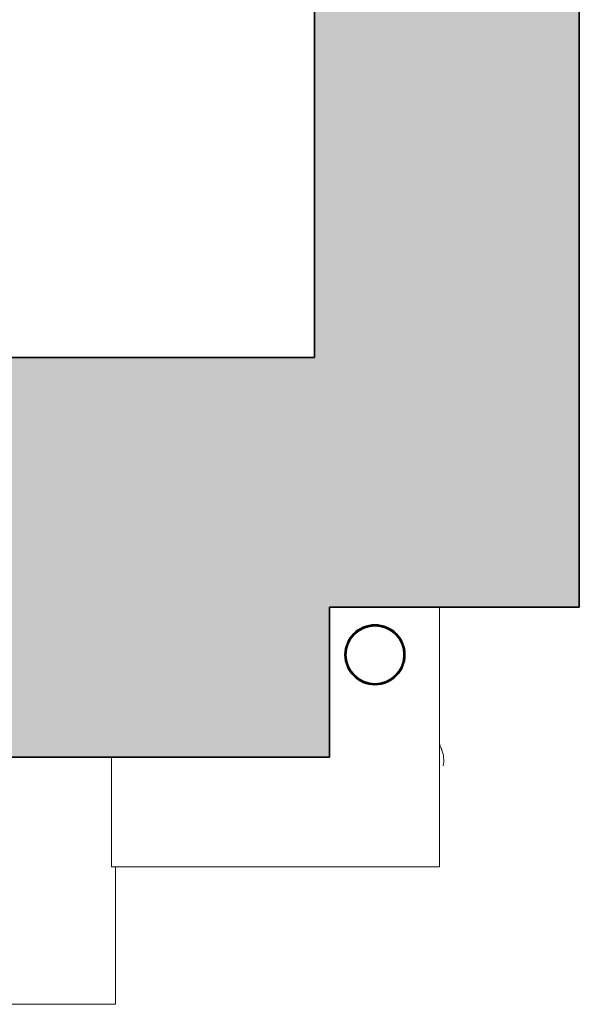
# Model space of a CAD drawing. Header units: metres. Extents: x -0.2 to 46.9, y -0.5 to 28.
# Tile 27 of 30: x 38.6 to 39.8, y -0.5 to 1.5. Entities that reach past the tile are written whole.
import ezdxf

# ---------------------------------------------------------------- set-up
doc = ezdxf.new("R2010")
doc.units = ezdxf.units.M
doc.layers.add('AV-SRAFY', color=7, linetype='Continuous', lineweight=35)
doc.layers.add('AV-STAVBA', color=7, linetype='Continuous', lineweight=18)

# ---------------------------------------------------------------- blocks, each defined once
blk = doc.blocks.new('GM_Detový svod_04 - GM_Detový svod_04-1507001-3NP')
at = {"layer": 'AV-STAVBA', "color": 254, "true_color": 0xcccccc, "flags": 128}
blk.add_lwpolyline([(39.4899, 0.0419), (39.4898, 0.0419), (39.4898, 0.0421), (39.4896, 0.0424), (39.4895, 0.0429), (39.4893, 0.0435), (39.489, 0.0442), (39.4887, 0.045), (39.4884, 0.0459), (39.488, 0.047), (39.4876, 0.0482), (39.4871, 0.0495), (39.4866, 0.0509), (39.486, 0.0524), (39.4854, 0.0541), (39.4848, 0.0557)], dxfattribs=at)
at = {"layer": 'AV-STAVBA', "color": 254, "lineweight": 35, "true_color": 0xcccccc}
for radius, start, end in [(0.06, 360, 180), (0.058, 360, 180), (0.06, 180, 360), (0.058, 180, 360)]:
    blk.add_arc((39.3559, 0.2332), radius, start, end, dxfattribs=at)
at = {"layer": 'AV-STAVBA', "color": 254, "true_color": 0xcccccc}
blk.add_arc((39.4335, 0.0213), 0.06, 350, 20, dxfattribs=at)
blk = doc.blocks.new('Podokenní římsa 3NP - Podokenní římsa 3NP-1611802-3NP')
at = {"layer": 'AV-STAVBA', "color": 254, "true_color": 0xcccccc}
for p, q in [((39.4848, 0.3282), (39.4848, -0.1918)), ((38.8287, -0.1918), (38.8287, 0.0282)), ((38.8287, -0.1918), (39.4848, -0.1918))]:
    blk.add_line(p, q, dxfattribs=at)
blk = doc.blocks.new('Šambrána krajní_2NP1 - Šambrána krajní_2NP-1630025-3NP')
at = {"layer": 'AV-STAVBA', "color": 254, "true_color": 0xcccccc}
for p, q in [((38.8365, -0.4668), (38.8365, -0.1918)), ((34.6125, -0.4668), (38.8365, -0.4668))]:
    blk.add_line(p, q, dxfattribs=at)
blk = doc.blocks.new('D0089 - 1514 - OÚPSŘ_Benešova_rvt-1-3NP')
at = {"layer": 'AV-SRAFY', "lineweight": 18, "true_color": 0xcccccc}
blk.add_hatch(color=254, dxfattribs=at).paths.add_polyline_path([(39.2348, 0.8282), (39.7648, 0.8282), (39.7648, 14.7482), (39.2348, 14.7482), (39.2348, 1.2801)])
h = blk.add_hatch(color=254, dxfattribs=at)
h.paths.add_polyline_path([(33.9791, 0.0282), (35.5198, 0.0282), (35.5198, 0.4482), (35.4698, 0.4482), (35.4698, 0.4982), (35.4198, 0.4982), (35.3798, 0.8282), (33.9791, 0.8282), (33.9791, 0.3582)])
h.paths.add_polyline_path([(38.0721, 0.0282), (39.2648, 0.0282), (39.2648, 0.3282), (39.7648, 0.3282), (39.7648, 0.8282), (38.0598, 0.8282), (38.0198, 0.4982), (37.9698, 0.4982), (37.9698, 0.4482), (37.9198, 0.4482), (37.9198, 0.0282)])
at = {"layer": 'AV-STAVBA', "color": 254, "lineweight": 35, "true_color": 0xcccccc}
for p, q in [((39.7648, 0.8282), (39.7648, 14.7482)), ((39.2348, 7.6982), (39.2348, 0.8282)), ((39.2348, 0.8282), (38.0598, 0.8282)), ((39.7648, 0.3282), (39.7648, 0.8282)), ((39.2648, 0.0282), (39.2648, 0.3282)), ((39.2648, 0.3282), (39.7648, 0.3282)), ((37.9198, 0.0282), (39.2648, 0.0282))]:
    blk.add_line(p, q, dxfattribs=at)
at = {"layer": 'AV-STAVBA', "color": 254, "lineweight": 18, "true_color": 0xcccccc}
for name in ['Podokenní římsa 3NP - Podokenní římsa 3NP-1611802-3NP', 'GM_Detový svod_04 - GM_Detový svod_04-1507001-3NP', 'Šambrána krajní_2NP1 - Šambrána krajní_2NP-1630025-3NP']:
    blk.add_blockref(name, (0, 0), dxfattribs=at)

msp = doc.modelspace()

# ---------------------------------------------------------------- block references
at = {"lineweight": 5}
msp.add_blockref('D0089 - 1514 - OÚPSŘ_Benešova_rvt-1-3NP', (0, 0), dxfattribs=at)

doc.saveas('drawing.dxf')
